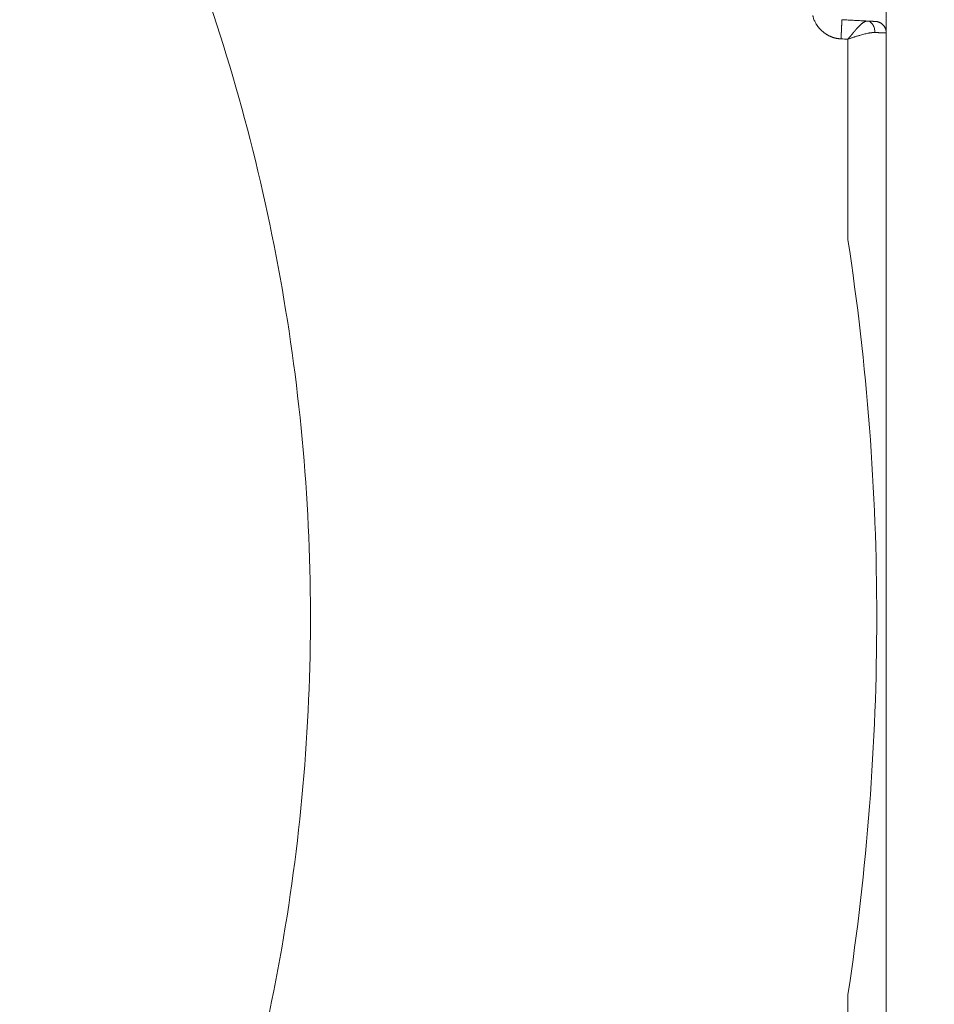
# Model space of a CAD drawing. Header units: millimetres. Extents: x 51337 to 61814, y -21781 to -12277.
# Tile 241 of 256: x 59298 to 59322, y -20724 to -20698. Entities that reach past the tile are written whole.
import ezdxf

# ---------------------------------------------------------------- set-up
doc = ezdxf.new("R2010")
doc.units = ezdxf.units.MM
doc.header["$LTSCALE"] = 0.3175
doc.layers.add('1轮廓实线层', color=7, linetype='Continuous', lineweight=18)

msp = doc.modelspace()

# ---------------------------------------------------------------- linework, layer by layer
at = {"layer": '1轮廓实线层'}
for p, q in [((59320.29339, -20698.76133), (59320.29339, -20695.19195)), ((59319.79898, -20698.45073), (59319.13765, -20698.41607)), ((59320.29339, -20698.76133), (59320.29339, -20729.19195)), ((59320.29339, -20729.19195), (59320.29339, -20698.76133))]:
    msp.add_line(p, q, dxfattribs=at)
msp.add_arc((59255.29339, -20713.97664), 117.32051, 300.7584308, 103.5504853, dxfattribs=at)
for points, degree, knots in [([(59255.29339, -20663.97664), (59256.8034, -20663.97664), (59258.31341, -20664.04509), (59261.32105, -20664.31834), (59262.81868, -20664.52313), (59265.78926, -20665.06737), (59267.26222, -20665.40682), (59270.17137, -20666.21761), (59271.60758, -20666.68893), (59274.43144, -20667.7596), (59275.81911, -20668.35894), (59278.53453, -20669.68071), (59279.86228, -20670.40314), (59282.44697, -20671.96518), (59283.7039, -20672.80478), (59286.13667, -20674.59426), (59287.31248, -20675.54414), (59289.57336, -20677.54639), (59290.65841, -20678.59876), (59292.72886, -20680.79735), (59293.71425, -20681.94358), (59295.57728, -20684.32048), (59296.45492, -20685.55116), (59298.09526, -20688.08688), (59298.85795, -20689.39192), (59300.26213, -20692.06565), (59300.90362, -20693.43434), (59302.06014, -20696.22415), (59302.57516, -20697.64527), (59303.47452, -20700.52827), (59303.85885, -20701.99016), (59304.49367, -20704.94271), (59304.74416, -20706.43337), (59305.10924, -20709.43125), (59305.22383, -20710.93847), (59305.31618, -20713.95708), (59305.29393, -20715.46848), (59305.11278, -20718.48307), (59304.95388, -20719.98626), (59304.50072, -20722.9721), (59304.20647, -20724.45474), (59303.48502, -20727.38733), (59303.05783, -20728.83727), (59302.07401, -20731.69256), (59301.51738, -20733.0979), (59300.27925, -20735.85247), (59299.59776, -20737.20168), (59298.11549, -20739.83293), (59297.31472, -20741.11495), (59295.60046, -20743.60129), (59294.68698, -20744.80561), (59292.75479, -20747.12665), (59291.7361, -20748.24337), (59289.60184, -20750.38008), (59288.48628, -20751.40006), (59286.16745, -20753.3349), (59284.96418, -20754.24976), (59282.47981, -20755.96686), (59281.1987, -20756.7691), (59278.56916, -20758.25438), (59277.22072, -20758.93742), (59274.46758, -20760.1787), (59273.06287, -20760.73694), (59270.20872, -20761.72403), (59268.75927, -20762.15288), (59267.29339, -20762.51529)], 3, [0, 0, 0, 0, 0.03125, 0.03125, 0.0625, 0.0625, 0.09375, 0.09375, 0.125, 0.125, 0.15625, 0.15625, 0.1875, 0.1875, 0.21875, 0.21875, 0.25, 0.25, 0.28125, 0.28125, 0.3125, 0.3125, 0.34375, 0.34375, 0.375, 0.375, 0.40625, 0.40625, 0.4375, 0.4375, 0.46875, 0.46875, 0.5, 0.5, 0.53125, 0.53125, 0.5625, 0.5625, 0.59375, 0.59375, 0.625, 0.625, 0.65625, 0.65625, 0.6875, 0.6875, 0.71875, 0.71875, 0.75, 0.75, 0.78125, 0.78125, 0.8125, 0.8125, 0.84375, 0.84375, 0.875, 0.875, 0.90625, 0.90625, 0.9375, 0.9375, 0.96875, 0.96875, 1, 1, 1, 1]), ([(59318.37694, -20698.30931), (59318.37809, -20698.31389), (59318.38139, -20698.32698), (59318.38855, -20698.35247), (59318.4006, -20698.38963), (59318.41688, -20698.43157), (59318.43523, -20698.47153), (59318.45186, -20698.50324), (59318.46558, -20698.52695), (59318.48419, -20698.55652), (59318.50925, -20698.59177), (59318.54212, -20698.63227), (59318.57292, -20698.6659), (59318.60058, -20698.69324), (59318.62429, -20698.71486), (59318.6426, -20698.73061), (59318.65684, -20698.74241), (59318.6687, -20698.75182), (59318.68072, -20698.761), (59318.69292, -20698.76995), (59318.70529, -20698.77865), (59318.71781, -20698.7871), (59318.73048, -20698.79531), (59318.7433, -20698.80326), (59318.75625, -20698.81095), (59318.76932, -20698.81839), (59318.78252, -20698.82556), (59318.79582, -20698.83246), (59318.80923, -20698.83909), (59318.82274, -20698.84546), (59318.83633, -20698.85155), (59318.85, -20698.85737), (59318.86375, -20698.86291), (59318.87755, -20698.86818), (59318.89141, -20698.87318), (59318.90532, -20698.87789), (59318.91927, -20698.88233), (59318.93324, -20698.8865), (59318.94724, -20698.89039), (59318.96126, -20698.894), (59318.97529, -20698.89735), (59318.98931, -20698.90042), (59319.00333, -20698.90322), (59319.01733, -20698.90575), (59319.03131, -20698.90802), (59319.04527, -20698.91003), (59319.05919, -20698.91178), (59319.07306, -20698.91327), (59319.08689, -20698.9145), (59319.10066, -20698.9155), (59319.10983, -20698.91595), (59319.11441, -20698.91618)], 3, [0, 0, 0, 0, 0.0138419, 0.03959247, 0.07760984, 0.12837143, 0.17141692, 0.20648969, 0.23331746, 0.25171997, 0.30895423, 0.35998834, 0.40459357, 0.44262323, 0.47399224, 0.49865811, 0.51344862, 0.52824032, 0.54303045, 0.55781624, 0.57259494, 0.5873638, 0.6021201, 0.61686111, 0.63158414, 0.64628651, 0.66096555, 0.67561864, 0.69024317, 0.70483658, 0.71939633, 0.73391992, 0.74840488, 0.7628488, 0.77724928, 0.791604, 0.80591067, 0.82016705, 0.83437094, 0.84852021, 0.86261277, 0.87664658, 0.89061967, 0.90453011, 0.91837605, 0.93215567, 0.94586723, 0.95950904, 0.97307948, 0.98657697, 1, 1, 1, 1]), ([(59319.13765, -20698.41607), (59319.13765, -20698.41613), (59319.13764, -20698.41623), (59319.13763, -20698.4165), (59319.1376, -20698.41707), (59319.13756, -20698.41786), (59319.13751, -20698.41887), (59319.13745, -20698.42009), (59319.13738, -20698.42151), (59319.1373, -20698.42314), (59319.13721, -20698.42497), (59319.1371, -20698.42699), (59319.13699, -20698.4292), (59319.13687, -20698.43159), (59319.13675, -20698.43417), (59319.13661, -20698.43691), (59319.13646, -20698.43983), (59319.13631, -20698.44291), (59319.13615, -20698.44615), (59319.13598, -20698.44954), (59319.1358, -20698.45309), (59319.13562, -20698.45678), (59319.13543, -20698.46061), (59319.13523, -20698.46458), (59319.13503, -20698.46868), (59319.13482, -20698.4729), (59319.13461, -20698.47725), (59319.13439, -20698.48171), (59319.13416, -20698.48629), (59319.13393, -20698.49097), (59319.13369, -20698.49576), (59319.13345, -20698.50065), (59319.13321, -20698.50563), (59319.13296, -20698.5107), (59319.1327, -20698.51586), (59319.13245, -20698.5211), (59319.13219, -20698.52641), (59319.13192, -20698.5318), (59319.13165, -20698.53726), (59319.13138, -20698.54278), (59319.13111, -20698.54836), (59319.13084, -20698.554), (59319.13056, -20698.5597), (59319.13028, -20698.56544), (59319.13, -20698.57123), (59319.12972, -20698.57706), (59319.12943, -20698.58293), (59319.12915, -20698.58883), (59319.12886, -20698.59476), (59319.12857, -20698.60072), (59319.12828, -20698.60671), (59319.12799, -20698.61272), (59319.1277, -20698.61874), (59319.12741, -20698.62478), (59319.12712, -20698.63083), (59319.12683, -20698.63689), (59319.12654, -20698.64296), (59319.12625, -20698.64903), (59319.12597, -20698.6551), (59319.12568, -20698.66116), (59319.12539, -20698.66723), (59319.1251, -20698.67328), (59319.12482, -20698.67932), (59319.12453, -20698.68536), (59319.12425, -20698.69137), (59319.12397, -20698.69737), (59319.12369, -20698.70335), (59319.12341, -20698.70931), (59319.12313, -20698.71524), (59319.12286, -20698.72115), (59319.12259, -20698.72703), (59319.12232, -20698.73288), (59319.12205, -20698.7387), (59319.12178, -20698.74448), (59319.12152, -20698.75024), (59319.12126, -20698.75595), (59319.121, -20698.76163), (59319.12074, -20698.76726), (59319.12049, -20698.77286), (59319.12024, -20698.77841), (59319.11999, -20698.78392), (59319.11974, -20698.78938), (59319.1195, -20698.79479), (59319.11926, -20698.80016), (59319.11903, -20698.80548), (59319.11879, -20698.81075), (59319.11856, -20698.81596), (59319.11834, -20698.82113), (59319.11811, -20698.82624), (59319.11789, -20698.8313), (59319.11768, -20698.8363), (59319.11747, -20698.84125), (59319.11726, -20698.84614), (59319.11705, -20698.85097), (59319.11685, -20698.85574), (59319.11665, -20698.86046), (59319.11645, -20698.86511), (59319.11626, -20698.86971), (59319.11607, -20698.87425), (59319.11589, -20698.87872), (59319.11571, -20698.88313), (59319.11553, -20698.88748), (59319.11536, -20698.89177), (59319.11519, -20698.89599), (59319.11503, -20698.90016), (59319.11487, -20698.90425), (59319.11471, -20698.90829), (59319.11456, -20698.91226), (59319.11446, -20698.91488), (59319.11441, -20698.91618)], 3, [0, 0, 0, 0, 0.01026539, 0.02395129, 0.03755436, 0.05107459, 0.06451199, 0.07786655, 0.09113828, 0.10432717, 0.11743323, 0.13045645, 0.14339684, 0.15625439, 0.16902911, 0.181721, 0.19433005, 0.20685626, 0.21929965, 0.23166019, 0.2439379, 0.25613278, 0.26824482, 0.28027403, 0.2922204, 0.30408393, 0.31586464, 0.3275625, 0.33917754, 0.35070973, 0.3621591, 0.37352562, 0.38480932, 0.39601017, 0.4071282, 0.41816339, 0.42911574, 0.43998526, 0.45077194, 0.46147579, 0.47209681, 0.48263499, 0.49309033, 0.50346285, 0.51375252, 0.52395936, 0.53408337, 0.54412454, 0.55408288, 0.56395839, 0.57375106, 0.58346089, 0.59308789, 0.60263206, 0.61209339, 0.62147189, 0.63076756, 0.63998039, 0.64911039, 0.65815755, 0.66712188, 0.67600338, 0.68480204, 0.69351787, 0.70215086, 0.71070103, 0.71916835, 0.72755285, 0.73585451, 0.74407334, 0.75220934, 0.76026251, 0.76823284, 0.77612034, 0.783925, 0.79164684, 0.79928584, 0.80684201, 0.81431535, 0.82170586, 0.82901354, 0.83623839, 0.8433804, 0.85043958, 0.85741594, 0.86430946, 0.87112016, 0.87784802, 0.88449305, 0.89105526, 0.89753463, 0.90393118, 0.9102449, 0.91647579, 0.92262385, 0.92868908, 0.93467149, 0.94057107, 0.94638782, 0.95212175, 0.95777285, 0.96334113, 0.96882658, 0.97422921, 0.97954901, 0.98478599, 0.98994015, 0.99501149, 1, 1, 1, 1]), ([(59319.29339, -20698.92373), (59319.29645, -20698.92007), (59319.30258, -20698.91276), (59319.31172, -20698.9018), (59319.3208, -20698.89088), (59319.32983, -20698.88001), (59319.3388, -20698.86918), (59319.34771, -20698.85841), (59319.35657, -20698.8477), (59319.36536, -20698.83706), (59319.37409, -20698.82648), (59319.38277, -20698.81599), (59319.39139, -20698.80557), (59319.39994, -20698.79525), (59319.40844, -20698.78501), (59319.41687, -20698.77487), (59319.42525, -20698.76483), (59319.43356, -20698.75489), (59319.44181, -20698.74507), (59319.45001, -20698.73536), (59319.45813, -20698.72576), (59319.4662, -20698.71629), (59319.47421, -20698.70695), (59319.48215, -20698.69773), (59319.49003, -20698.68865), (59319.49785, -20698.6797), (59319.50561, -20698.6709), (59319.5133, -20698.66223), (59319.52093, -20698.65372), (59319.5285, -20698.64535), (59319.53944, -20698.63338), (59319.5536, -20698.61814), (59319.57076, -20698.60012), (59319.58745, -20698.58309), (59319.60368, -20698.56707), (59319.61943, -20698.55208), (59319.6347, -20698.53813), (59319.64951, -20698.52523), (59319.66384, -20698.51338), (59319.67769, -20698.50258), (59319.69108, -20698.49284), (59319.70399, -20698.48414), (59319.71642, -20698.47648), (59319.72839, -20698.46984), (59319.73988, -20698.46421), (59319.7509, -20698.45958), (59319.76145, -20698.45592), (59319.77154, -20698.45322), (59319.78115, -20698.45146), (59319.79032, -20698.45054), (59319.79611, -20698.45067), (59319.79898, -20698.45073)], 3, [0, 0, 0, 0, 0.01554511, 0.0310295, 0.04645321, 0.06181632, 0.07711886, 0.09236091, 0.10754252, 0.12266374, 0.13772465, 0.1527253, 0.16766576, 0.18254608, 0.19736633, 0.21212658, 0.22682688, 0.24146731, 0.25604793, 0.2705688, 0.28503001, 0.2994316, 0.31377367, 0.32805627, 0.34227947, 0.35644336, 0.370548, 0.38459347, 0.39857984, 0.41250719, 0.4263756, 0.45923702, 0.49164461, 0.52360026, 0.55510592, 0.58616366, 0.61677561, 0.64694403, 0.67667125, 0.70595971, 0.73481198, 0.76323073, 0.79121876, 0.818779, 0.84591452, 0.87262853, 0.89892442, 0.92480571, 0.95027611, 0.97533952, 1, 1, 1, 1]), ([(59319.79898, -20698.45073), (59319.89789, -20698.45592), (59320.00861, -20698.46172), (59320.00904, -20698.46174)], 2, [0, 0, 0, 0.5026637, 1, 1, 1]), ([(59319.99324, -20698.75032), (59319.99416, -20698.71573), (59319.98915, -20698.65986), (59319.96618, -20698.58886), (59319.94118, -20698.54098), (59319.90971, -20698.50165), (59319.87386, -20698.47299), (59319.83608, -20698.45571), (59319.81111, -20698.45137), (59319.79898, -20698.45073)], 3, [0, 0, 0, 0, 0.24935643, 0.3744657, 0.49957496, 0.62468422, 0.74979349, 0.87490275, 1, 1, 1, 1]), ([(59319.99324, -20698.75032), (59319.98987, -20698.75033), (59319.98313, -20698.75036), (59319.97285, -20698.75058), (59319.96246, -20698.75093), (59319.95196, -20698.75142), (59319.94134, -20698.75206), (59319.9306, -20698.75284), (59319.91976, -20698.75377), (59319.90881, -20698.75483), (59319.89775, -20698.75604), (59319.8866, -20698.75739), (59319.87534, -20698.75888), (59319.86399, -20698.76052), (59319.85255, -20698.76229), (59319.84101, -20698.76421), (59319.8191, -20698.76809), (59319.78475, -20698.77518), (59319.73556, -20698.78703), (59319.68011, -20698.80176), (59319.62949, -20698.81622), (59319.58614, -20698.82901), (59319.5524, -20698.83909), (59319.51885, -20698.84928), (59319.48555, -20698.85958), (59319.45255, -20698.86999), (59319.41989, -20698.8805), (59319.38762, -20698.89112), (59319.35578, -20698.90186), (59319.32439, -20698.91268), (59319.30367, -20698.92006), (59319.29339, -20698.92373)], 3, [0, 0, 0, 0, 0.01767409, 0.03532513, 0.05295494, 0.07056534, 0.08815814, 0.10573517, 0.12329827, 0.14084928, 0.15839002, 0.17592236, 0.19344813, 0.21096919, 0.22848738, 0.24600456, 0.26352257, 0.32756035, 0.3988033, 0.47732028, 0.56316249, 0.6095087, 0.65525717, 0.70041002, 0.74496946, 0.78893778, 0.83231738, 0.87511076, 0.91732049, 0.9589493, 1, 1, 1, 1]), ([(59320.29339, -20698.76133), (59320.29332, -20698.76133), (59320.29322, -20698.76132), (59320.29289, -20698.76131), (59320.29222, -20698.76129), (59320.29128, -20698.76125), (59320.29006, -20698.7612), (59320.28856, -20698.76115), (59320.28679, -20698.76108), (59320.28474, -20698.761), (59320.28241, -20698.76091), (59320.27979, -20698.76081), (59320.27689, -20698.7607), (59320.27371, -20698.76058), (59320.27024, -20698.76045), (59320.26649, -20698.76031), (59320.26244, -20698.76016), (59320.25811, -20698.76), (59320.25349, -20698.75983), (59320.24857, -20698.75965), (59320.24337, -20698.75945), (59320.23787, -20698.75925), (59320.23208, -20698.75904), (59320.226, -20698.75881), (59320.21962, -20698.75858), (59320.21295, -20698.75834), (59320.20599, -20698.75808), (59320.19874, -20698.75782), (59320.19119, -20698.75754), (59320.18335, -20698.75725), (59320.17522, -20698.75696), (59320.1668, -20698.75665), (59320.15808, -20698.75633), (59320.14908, -20698.756), (59320.13979, -20698.75567), (59320.1302, -20698.75532), (59320.12034, -20698.75496), (59320.11018, -20698.75459), (59320.09974, -20698.75421), (59320.08902, -20698.75382), (59320.07801, -20698.75342), (59320.06673, -20698.75301), (59320.05517, -20698.75259), (59320.04333, -20698.75215), (59320.03122, -20698.75171), (59320.01884, -20698.75126), (59320.0062, -20698.7508), (59319.99756, -20698.75048), (59319.99324, -20698.75032)], 3, [0, 0, 0, 0, 0.01613048, 0.03681535, 0.0575537, 0.07834553, 0.09919086, 0.12008968, 0.14104202, 0.16204788, 0.18310726, 0.20422018, 0.22538663, 0.24660664, 0.2678802, 0.28920733, 0.31058802, 0.3320223, 0.35351017, 0.37505163, 0.39664669, 0.41829535, 0.43999764, 0.46175355, 0.48356309, 0.50542626, 0.52734308, 0.54931355, 0.57133768, 0.59341548, 0.61554694, 0.63773209, 0.65997091, 0.68226344, 0.70460966, 0.72700958, 0.74946322, 0.77197057, 0.79453165, 0.81714646, 0.83981501, 0.8625373, 0.88531334, 0.90814314, 0.93102669, 0.95396402, 0.97695512, 1, 1, 1, 1]), ([(59319.29339, -20704.15002), (59319.5429, -20705.7751), (59319.73049, -20707.40969), (59319.98073, -20710.6884), (59320.04339, -20712.33252), (59320.04339, -20713.97664)], 3, [0, 0, 0, 0, 0.5, 0.5, 1, 1, 1, 1]), ([(59320.04339, -20713.97664), (59320.04339, -20715.62077), (59319.98073, -20717.26489), (59319.73049, -20720.5436), (59319.5429, -20722.17818), (59319.29339, -20723.80326)], 3, [0, 0, 0, 0, 0.5, 0.5, 1, 1, 1, 1])]:
    msp.add_open_spline(points, degree=degree, knots=knots, dxfattribs=at)
for points, degree in [([(59319.13765, -20698.41607), (59319.79898, -20698.45073)], 1), ([(59319.11441, -20698.91618), (59319.17407, -20698.9187), (59319.23373, -20698.92121), (59319.29339, -20698.92373)], 3), ([(59319.29339, -20698.92373), (59319.29339, -20700.66583), (59319.29339, -20702.40792), (59319.29339, -20704.15002)], 3), ([(59319.29339, -20723.80326), (59319.29339, -20725.54536), (59319.29339, -20727.28746), (59319.29339, -20729.02956)], 3)]:
    msp.add_open_spline(points, degree=degree, dxfattribs=at)
msp.add_rational_spline([(59320.29339, -20698.76133), (59320.29339, -20698.59281), (59320.17738, -20698.47056), (59320.00909, -20698.46174)], [0.999999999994, 0.816916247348, 0.816916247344, 0.999999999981], degree=3, dxfattribs=at)

doc.saveas('drawing.dxf')
